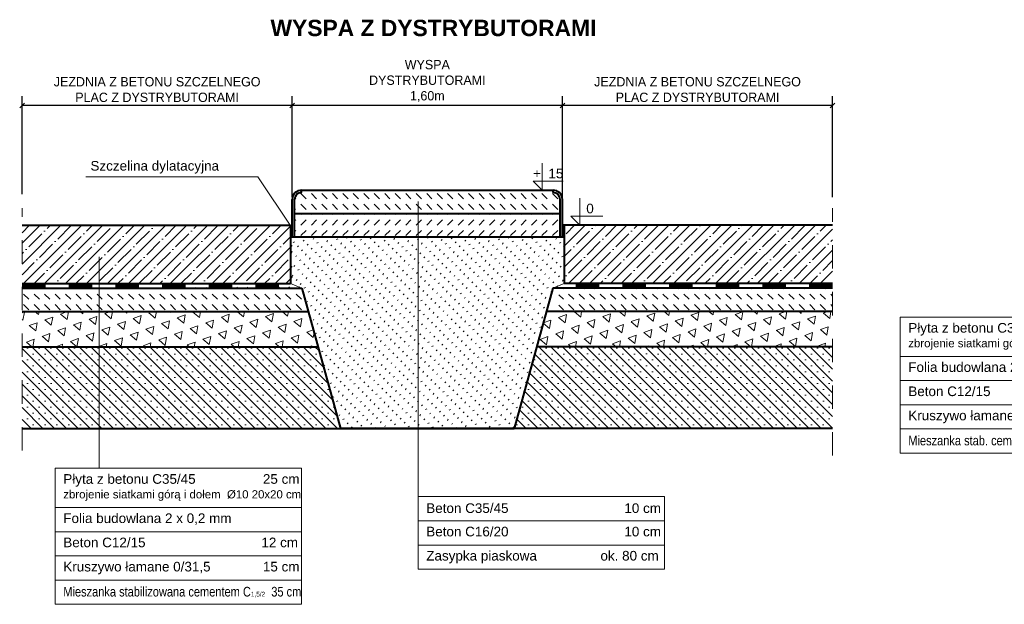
# Model space of a CAD drawing. Header units: millimetres. Extents: x 120.8 to 145.7, y 263.2 to 302.2.
# Tile 1 of 12: x 120.8 to 125, y 263.2 to 265.7. Entities that reach past the tile are written whole.
import ezdxf

# ---------------------------------------------------------------- set-up
doc = ezdxf.new("R2010")
doc.units = ezdxf.units.MM
doc.linetypes.add('ACAD_ISO03W100', pattern=[30, 12, -18])
doc.linetypes.add('DASHED2', pattern=[9.525, 6.35, -3.175])
doc.layers.get('0').update_dxf_attribs({"lineweight": 40})
for name, color, linetype, lineweight in [('beton', 5, 'Continuous', 40), ('IZOLACJA', 6, 'ACAD_ISO03W100', 100), ('opis', 7, 'Continuous', 15), ('POSPÓŁKA', 1, 'Continuous', 40), ('wymiary', 5, 'Continuous', 15), ('wypełnienie', 3, 'Continuous', 13)]:
    doc.layers.add(name, color=color, linetype=linetype, lineweight=lineweight)
doc.dimstyles.new('Copy of ISO-25', dxfattribs={"dimtxt": 0.04, "dimasz": 0.02, "dimexe": 0.04, "dimexo": 0.06, "dimgap": 0.015, "dimtad": 1, "dimtxsty": 'Standard', "dimblk": 'OBLIQUE', "dimcen": 2.5, "dimadec": 0, "dimazin": 0, "dimtfac": 1, "dimtmove": 0, "dimatfit": 3, "dimfxl": 1, "dimarcsym": 0})
pattern_1 = [(80, (-22.141566, -37.12467), (-0.0547243, 0.04591914), [0.03571875, -0.03571875]), (140, (-22.141566, -37.12467), (-0.067129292, -0.024433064), [0.03571875, -0.03571875]), (20, (-22.16893, -37.101713), (0.012404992, 0.070352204), [0.03571875, -0.03571875])]
pattern_2 = [(45, (-22.071566, -37.15467), (-0.044901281, 0.044901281), []), (45, (-22.026665, -37.15467), (-0.044901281, 0.044901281), [0.079375, -0.015875, 0, -0.015875])]
pattern_3 = [(315, (-22.071566, -37.154673), (0.0449012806, -1e-17), [0.03175, -0.03175])]
pattern_4 = [(135, (3.22406, 0.698786), (-0.0252569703, -0.0252569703), []), (135, (3.22406, 0.724043), (-0.0252569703, -0.0252569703), [0, -0.03571875])]

# ---------------------------------------------------------------- blocks, each defined once
blk = doc.blocks.new('_Oblique')
at = {"layer": 'beton', "color": 0, "lineweight": -2}
blk.add_line((-0.5, -0.5), (0.5, 0.5), dxfattribs=at)
blk = doc.blocks.new('*D1084')
at = {"layer": 'Defpoints', "color": 0, "transparency": 16777216}
for p in [(120.7975, 265.344), (120.7975, 264.9046), (121.955, 264.8917)]:
    blk.add_point(p, dxfattribs=at)
at = {"layer": 'wymiary', "color": 0, "lineweight": -2, "transparency": 16777216}
for p, q in [((120.7975, 264.9646), (120.7975, 265.384)), ((121.955, 264.9517), (121.955, 265.384)), ((121.955, 265.344), (120.7975, 265.344))]:
    blk.add_line(p, q, dxfattribs=at)
at = {"layer": 'wymiary', "color": 0, "lineweight": -2, "transparency": 16777216, "xscale": 0.02, "yscale": 0.02, "zscale": 0.02, "rotation": 180}
blk.add_blockref('_Oblique', (120.7975, 265.344), dxfattribs=at)
at = {"layer": 'wymiary', "color": 0, "lineweight": -2, "transparency": 16777216, "xscale": 0.02, "yscale": 0.02, "zscale": 0.02}
blk.add_blockref('_Oblique', (121.955, 265.344), dxfattribs=at)
at = {"layer": 'wymiary', "color": 0, "transparency": 16777216, "insert": (121.3762, 265.4124), "char_height": 0.04, "attachment_point": 5}
blk.add_mtext('JEZDNIA Z BETONU SZCZELNEGO\\PPLAC Z DYSTRYBUTORAMI', dxfattribs=at)
blk = doc.blocks.new('*D1085')
at = {"layer": 'Defpoints', "color": 0, "transparency": 16777216}
for p in [(121.955, 265.344), (121.955, 264.9046), (123.1125, 264.8917)]:
    blk.add_point(p, dxfattribs=at)
at = {"layer": 'wymiary', "color": 0, "lineweight": -2, "transparency": 16777216}
for p, q in [((121.955, 264.9646), (121.955, 265.384)), ((123.1125, 264.9517), (123.1125, 265.384)), ((123.1125, 265.344), (121.955, 265.344))]:
    blk.add_line(p, q, dxfattribs=at)
at = {"layer": 'wymiary', "color": 0, "lineweight": -2, "transparency": 16777216, "xscale": 0.02, "yscale": 0.02, "zscale": 0.02, "rotation": 180}
blk.add_blockref('_Oblique', (121.955, 265.344), dxfattribs=at)
at = {"layer": 'wymiary', "color": 0, "lineweight": -2, "transparency": 16777216, "xscale": 0.02, "yscale": 0.02, "zscale": 0.02}
blk.add_blockref('_Oblique', (123.1125, 265.344), dxfattribs=at)
at = {"layer": 'wymiary', "color": 0, "transparency": 16777216, "insert": (122.5338, 265.449), "char_height": 0.04, "attachment_point": 5}
blk.add_mtext('WYSPA \\PDYSTRYBUTORAMI\\P1,60m ', dxfattribs=at)
blk = doc.blocks.new('*D1086')
at = {"layer": 'Defpoints', "color": 0, "transparency": 16777216}
for p in [(123.1125, 265.344), (123.1125, 264.9046), (124.2701, 264.8917)]:
    blk.add_point(p, dxfattribs=at)
at = {"layer": 'wymiary', "color": 0, "lineweight": -2, "transparency": 16777216}
for p, q in [((123.1125, 264.9646), (123.1125, 265.384)), ((124.2701, 264.9517), (124.2701, 265.384)), ((124.2701, 265.344), (123.1125, 265.344))]:
    blk.add_line(p, q, dxfattribs=at)
at = {"layer": 'wymiary', "color": 0, "lineweight": -2, "transparency": 16777216, "xscale": 0.02, "yscale": 0.02, "zscale": 0.02, "rotation": 180}
blk.add_blockref('_Oblique', (123.1125, 265.344), dxfattribs=at)
at = {"layer": 'wymiary', "color": 0, "lineweight": -2, "transparency": 16777216, "xscale": 0.02, "yscale": 0.02, "zscale": 0.02}
blk.add_blockref('_Oblique', (124.2701, 265.344), dxfattribs=at)
at = {"layer": 'wymiary', "color": 0, "transparency": 16777216, "insert": (123.6913, 265.4124), "char_height": 0.04, "attachment_point": 5}
blk.add_mtext('JEZDNIA Z BETONU SZCZELNEGO\\PPLAC Z DYSTRYBUTORAMI', dxfattribs=at)

msp = doc.modelspace()

# ---------------------------------------------------------------- hatches: boundary and pattern name
at = {"layer": 'POSPÓŁKA'}
h = msp.add_hatch(dxfattribs=at)
h.set_pattern_fill('ACAD_ISO07W100', color=256, scale=0.007, angle=315, style=0)
h.set_pattern_definition([(315, (-2.788508, -14.588366), (0.0247487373, 0.0247487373), [0.0035, -0.021])])
h.paths.add_polyline_path([(123.0713, 264.5618), (123.1204, 264.5818), (123.1204, 264.7818), (121.9472, 264.7818), (121.9472, 264.5818), (121.9963, 264.5618), (122.1613, 263.9618), (122.9062, 263.9618)])
at = {"layer": 'wypełnienie'}
h = msp.add_hatch(dxfattribs=at)
h.set_pattern_fill('DASH', color=256, scale=0.01, angle=315, style=0)
h.set_pattern_definition([(315, (-2.788508, -14.588366), (0.0449012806, -1e-17), [0.03175, -0.03175])])
h.paths.add_polyline_path([(123.1025, 264.9418, 0.414214), (123.0725, 264.9718), (123.0725, 264.9818), (121.995, 264.9818), (121.995, 264.9718, 0.414214), (121.965, 264.9418), (121.965, 264.8818), (123.1025, 264.8818)])
h = msp.add_hatch(dxfattribs=at)
h.set_pattern_fill('DASH', color=256, scale=0.01, angle=45, style=0)
h.set_pattern_definition([(45, (-2.788508, -14.588366), (3e-18, 0.0449012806), [0.03175, -0.03175])])
h.paths.add_polyline_path([(123.1025, 264.8818), (121.965, 264.8818), (121.965, 264.7818), (123.1025, 264.7818)])
h = msp.add_hatch(dxfattribs=at)
h.set_pattern_fill('ANSI35', color=256, scale=0.01, style=0)
h.set_pattern_definition(pattern_2)
h.paths.add_polyline_path([(121.955, 264.8318), (120.7975, 264.8318), (120.7975, 264.5818), (121.955, 264.5818)])
h = msp.add_hatch(dxfattribs=at)
h.set_pattern_fill('ANSI35', color=256, scale=0.01, style=0)
h.set_pattern_definition(pattern_2)
h.paths.add_polyline_path([(123.1204, 264.8318), (124.2701, 264.8318), (124.2701, 264.5818), (123.1204, 264.5818)])
h = msp.add_hatch(dxfattribs=at)
h.set_pattern_fill('DASH', color=256, scale=0.01, angle=315, style=0)
h.set_pattern_definition(pattern_3)
h.paths.add_polyline_path([(121.9944, 264.5685), (121.1282, 264.5618), (121.1282, 264.4618), (122.0238, 264.4618)])
h.paths.add_polyline_path([(121.1282, 264.5618), (120.7975, 264.5618), (120.7975, 264.4618), (121.1282, 264.4618)])
h = msp.add_hatch(dxfattribs=at)
h.set_pattern_fill('DASH', color=256, scale=0.01, angle=315, style=0)
h.set_pattern_definition(pattern_3)
h.paths.add_polyline_path([(123.0975, 264.5618), (123.9394, 264.5618), (123.9394, 264.4618), (123.0975, 264.4618)])
h.paths.add_polyline_path([(123.9394, 264.5618), (124.2701, 264.5618), (124.2701, 264.4618), (123.9394, 264.4618)])
h = msp.add_hatch(dxfattribs=at)
h.set_pattern_fill('TRIANG', color=256, scale=0.0075, angle=20, style=0)
h.set_pattern_definition(pattern_1)
h.paths.add_polyline_path([(122.0238, 264.4618), (121.1282, 264.4618), (121.1282, 264.3118), (122.0651, 264.3118)])
h.paths.add_polyline_path([(121.1282, 264.4618), (120.7975, 264.4618), (120.7975, 264.3118), (121.1282, 264.3118)])
h = msp.add_hatch(dxfattribs=at)
h.set_pattern_fill('TRIANG', color=256, scale=0.0075, angle=20, style=0)
h.set_pattern_definition(pattern_1)
h.paths.add_polyline_path([(123.0438, 264.4618), (123.9394, 264.4618), (123.9394, 264.3118), (123.0025, 264.3118)])
h.paths.add_polyline_path([(123.9394, 264.4618), (124.2701, 264.4618), (124.2701, 264.3118), (123.9394, 264.3118)])
h = msp.add_hatch(dxfattribs=at)
h.set_pattern_fill('SACNCR', color=256, scale=0.015, angle=90, style=0)
h.set_pattern_definition(pattern_4)
h.paths.add_polyline_path([(121.1282, 264.3118), (120.7975, 264.3118), (120.7975, 263.9618), (121.1282, 263.9618)])
h.paths.add_polyline_path([(122.0651, 264.3118), (121.1282, 264.3118), (121.1282, 263.9618), (122.1613, 263.9618)])
h = msp.add_hatch(dxfattribs=at)
h.set_pattern_fill('SACNCR', color=256, scale=0.015, angle=90, style=0)
h.set_pattern_definition(pattern_4)
h.paths.add_polyline_path([(124.2701, 264.3118), (123.0025, 264.3118), (122.9062, 263.9618), (124.2701, 263.9618)])

# ---------------------------------------------------------------- linework, layer by layer
for p, q in [((121.995, 264.9818), (123.0725, 264.9818)), ((121.995, 264.9718), (121.995, 264.9818)), ((123.0725, 264.9718), (123.0725, 264.9818)), ((121.955, 264.7818), (121.955, 264.9418)), ((121.965, 264.7818), (121.965, 264.9418)), ((123.1025, 264.7818), (123.1025, 264.9418)), ((123.1125, 264.7818), (123.1125, 264.9418)), ((121.965, 264.8818), (123.1025, 264.8818)), ((120.7975, 264.8318), (121.9472, 264.8318)), ((121.9472, 264.8318), (121.9472, 264.5818)), ((124.2701, 264.8318), (123.1125, 264.8318)), ((123.1204, 264.8318), (123.1204, 264.5818)), ((121.9472, 264.7818), (123.1204, 264.7818)), ((121.955, 264.7818), (121.965, 264.7818)), ((123.1025, 264.7818), (123.1125, 264.7818)), ((120.7975, 264.5818), (121.9472, 264.5818)), ((120.7975, 264.5618), (121.9963, 264.5618)), ((121.9963, 264.5618), (122.1613, 263.9618)), ((123.0713, 264.5618), (122.9062, 263.9618)), ((124.2701, 264.5618), (123.0713, 264.5618)), ((124.2701, 264.5818), (123.1204, 264.5818)), ((120.7975, 264.4618), (122.0238, 264.4618)), ((124.2701, 264.4618), (123.0438, 264.4618)), ((120.7975, 264.3118), (122.0651, 264.3118)), ((124.2701, 264.3118), (123.0025, 264.3118)), ((120.7975, 263.9618), (122.9062, 263.9618)), ((124.2701, 263.9618), (122.1613, 263.9618))]:
    msp.add_line(p, q)
at = {"linetype": 'DASHED2', "lineweight": 20, "ltscale": 0.01}
for p, q in [((120.7975, 263.8679), (120.7975, 264.9046)), ((124.2701, 263.846), (124.2701, 264.9046))]:
    msp.add_line(p, q, dxfattribs=at)
for centre, radius, start, end in [((121.995, 264.9418), 0.04, 90, 180), ((123.0725, 264.9418), 0.04, 0, 90), ((121.995, 264.9418), 0.03, 90, 180), ((123.0725, 264.9418), 0.03, 0, 90)]:
    msp.add_arc(centre, radius, start, end)
at = {"layer": 'IZOLACJA', "ltscale": 0.003}
for p, q in [((120.7975, 264.5718), (121.992, 264.5718)), ((124.2701, 264.5718), (123.0975, 264.5718))]:
    msp.add_line(p, q, dxfattribs=at)
at = {"layer": 'opis'}
for p, q in [((123.0252, 264.9818), (123.0252, 265.097)), ((121.807, 265.0383), (121.0708, 265.0383)), ((121.807, 265.0383), (121.9523, 264.8228)), ((122.9872, 265.0199), (123.115, 265.0199)), ((123.0252, 264.9818), (122.9872, 265.0199)), ((123.1864, 264.8318), (123.1864, 264.947)), ((122.4942, 263.67), (122.4942, 264.9334)), ((123.1483, 264.8699), (123.2861, 264.8699)), ((123.1864, 264.8318), (123.1483, 264.8699)), ((121.1282, 264.6967), (121.1282, 263.7915)), ((124.5592, 264.4385), (124.5592, 263.8561)), ((125.6152, 264.4385), (124.5592, 264.4385)), ((125.6152, 264.2704), (124.5592, 264.2704)), ((125.6152, 264.1668), (124.5592, 264.1668)), ((125.6152, 264.0633), (124.5592, 264.0633)), ((125.6152, 263.9597), (124.5592, 263.9597)), ((125.6152, 263.9597), (124.5592, 263.9597)), ((125.6152, 263.8561), (124.5592, 263.8561)), ((120.9393, 263.7915), (120.9393, 263.2092)), ((121.9953, 263.7915), (120.9393, 263.7915)), ((121.9953, 263.2092), (121.9953, 263.7915)), ((123.5502, 263.67), (122.4942, 263.67)), ((122.4942, 263.3593), (122.4942, 263.67)), ((123.5502, 263.67), (123.5502, 263.3593)), ((121.9953, 263.6234), (120.9393, 263.6234)), ((123.5502, 263.5664), (122.4942, 263.5664)), ((121.9953, 263.5198), (120.9393, 263.5198)), ((123.5502, 263.4628), (122.4942, 263.4628)), ((121.9953, 263.4163), (120.9393, 263.4163)), ((123.5502, 263.3593), (122.4942, 263.3593)), ((121.9953, 263.3127), (120.9393, 263.3127)), ((120.9393, 263.2092), (121.9953, 263.2092))]:
    msp.add_line(p, q, dxfattribs=at)
at = {"layer": 'wypełnienie'}
for p, q in [((121.9472, 264.5818), (121.9963, 264.5618)), ((123.1204, 264.5818), (123.0713, 264.5618))]:
    msp.add_line(p, q, dxfattribs=at)

# ---------------------------------------------------------------- texts
at = {"layer": 'opis'}
for s, insert, char_height, width, attachment_point in [('{\\fArial|b1|i0|c238|p34;WYSPA Z DYSTRYBUTORAMI }', (122.5599, 265.6403), 0.07, 2.265321, 8), ('{\\fArial|b0|i0|c238|p34;Szczelina dylatacyjna }', (121.0906, 265.1068), 0.04125, 0.9041, 1), ('{\\fArial|b0|i0|c238|p34;+  15}', (122.9868, 265.0741), 0.04125, 0.288974, 1), ('{\\fArial|b0|i0|c238|p34;Płyta z betonu C35/45                  25 cm\\P\\H0.84848x;zbrojenie siatkami górą i dołem  %%C10 20x20 cm }', (124.5942, 264.4132), 0.04125, 1.021, 1), ('{\\fArial|b0|i0|c238|p34;Folia budowlana 2 x 0,2 mm}', (124.5942, 264.2451), 0.04125, 1.021, 1), ('{\\fArial|b0|i0|c238|p34;Beton C12/15                               12 cm}', (124.5942, 264.1416), 0.04125, 1.02102, 1), ('{\\fArial|b0|i0|c238|p34;Kruszywo łamane 0/31,5              15 cm}', (124.5942, 264.038), 0.04125, 1.02102, 1), ('{\\fArial|b0|i0|c238|p34;Kruszywo łamane 0/31,5              15 cm}', (124.5942, 264.038), 0.04125, 1.02102, 1), ('{\\fArial Narrow|b0|i0|c238|p34;Mieszanka stab. cementem C \\H0.48485x;1,5/2\\H2.0625x;              35 cm}', (124.5942, 263.9308), 0.04125, 1.527828, 1), ('{\\fArial|b0|i0|c238|p34;Płyta z betonu C35/45                  25 cm\\P\\H0.84848x;zbrojenie siatkami górą i dołem  %%C10 20x20 cm }', (120.9743, 263.7662), 0.04125, 1.021, 1), ('{\\fArial|b0|i0|c238|p34;Beton C35/45                               10 cm\\H0.84848x; }', (122.5292, 263.6413), 0.04125, 1.021, 1), ('{\\fArial|b0|i0|c238|p34;Folia budowlana 2 x 0,2 mm}', (120.9743, 263.5982), 0.04125, 1.021, 1), ('{\\fArial|b0|i0|c238|p34;Beton C16/20                               10 cm}', (122.5292, 263.5411), 0.04125, 1.02102, 1), ('{\\fArial|b0|i0|c238|p34;Beton C12/15                               12 cm}', (120.9743, 263.4946), 0.04125, 1.02102, 1), ('{\\fArial|b0|i0|c238|p34;Zasypka piaskowa                 ok. 80 cm }', (122.5292, 263.4376), 0.04125, 1.02102, 1), ('{\\fArial|b0|i0|c238|p34;Kruszywo łamane 0/31,5              15 cm}', (120.9743, 263.391), 0.04125, 1.02102, 1), ('{\\fArial Narrow|b0|i0|c238|p34;Mieszanka stabilizowana cementem C\\H0.48485x;1,5/2\\H2.0625x;  35 cm}', (120.9743, 263.2838), 0.04125, 1.527828, 1)]:
    msp.add_mtext(s, dxfattribs=dict(at, insert=insert, char_height=char_height, width=width, attachment_point=attachment_point))
at = {"layer": 'opis', "extrusion": (0, 0, -1), "insert": (123.2467, 264.9241), "char_height": 0.04125, "width": 0.1614, "attachment_point": 1, "text_direction": (-1, 0, 0)}
msp.add_mtext('{\\fArial|b0|i0|c238|p34;0}', dxfattribs=at)

# ---------------------------------------------------------------- dimensions: what is measured, and where the dimension line sits
at = {"layer": 'wymiary'}
for base, p1, p2, text, picture, middle in [((120.7975, 265.344), (121.955, 264.8917), (120.7975, 264.9046), 'JEZDNIA Z BETONU SZCZELNEGO\\PPLAC Z DYSTRYBUTORAMI', '*D1084', (121.3762, 265.344)), ((123.1125, 265.344), (124.2701, 264.8917), (123.1125, 264.9046), 'JEZDNIA Z BETONU SZCZELNEGO\\PPLAC Z DYSTRYBUTORAMI', '*D1086', (123.6913, 265.344)), ((121.955, 265.344), (123.1125, 264.8917), (121.955, 264.9046), 'WYSPA \\PDYSTRYBUTORAMI\\P1,60m ', '*D1085', (122.5338, 265.344))]:
    dim = msp.add_linear_dim(base=base, p1=p1, p2=p2, text=text, dimstyle='Copy of ISO-25', dxfattribs=at)
    dim.commit()
    dim.dimension.update_dxf_attribs({"geometry": picture, "text_midpoint": middle, "dimtype": 160})

doc.saveas('drawing.dxf')
